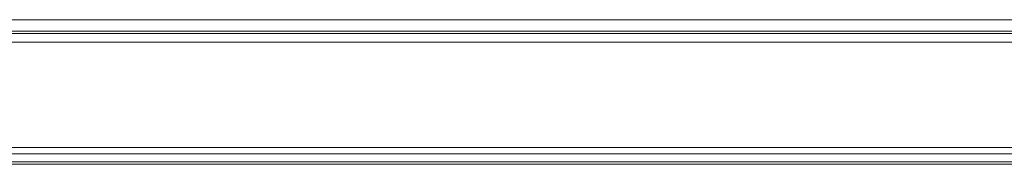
# Model space of a CAD drawing. Header units: millimetres. Extents: x 0 to 1118, y 0 to 864.
# Tile 117 of 256: x 272 to 328, y 605 to 613. Entities that reach past the tile are written whole.
import ezdxf

# ---------------------------------------------------------------- set-up
doc = ezdxf.new("R2010")
doc.units = ezdxf.units.MM

msp = doc.modelspace()

# ---------------------------------------------------------------- linework, layer by layer
at = {"color": 9, "linetype": 'Continuous', "lineweight": 0}
for p, q in [((250.292, 613.252), (436.61, 613.252)), ((250.114, 612.589), (436.789, 612.589)), ((436.789, 611.964), (250.114, 611.964)), ((250.114, 605.921), (436.789, 605.921)), ((436.789, 605.568), (250.114, 605.568)), ((250.114, 605.111), (436.789, 605.111))]:
    msp.add_line(p, q, dxfattribs=at)
at = {"color": 7, "linetype": 'Continuous', "lineweight": 15}
for p, q in [((250.292, 612.602), (436.61, 612.602)), ((250.114, 612.464), (436.789, 612.464)), ((436.789, 604.964), (250.114, 604.964))]:
    msp.add_line(p, q, dxfattribs=at)

doc.saveas('drawing.dxf')
